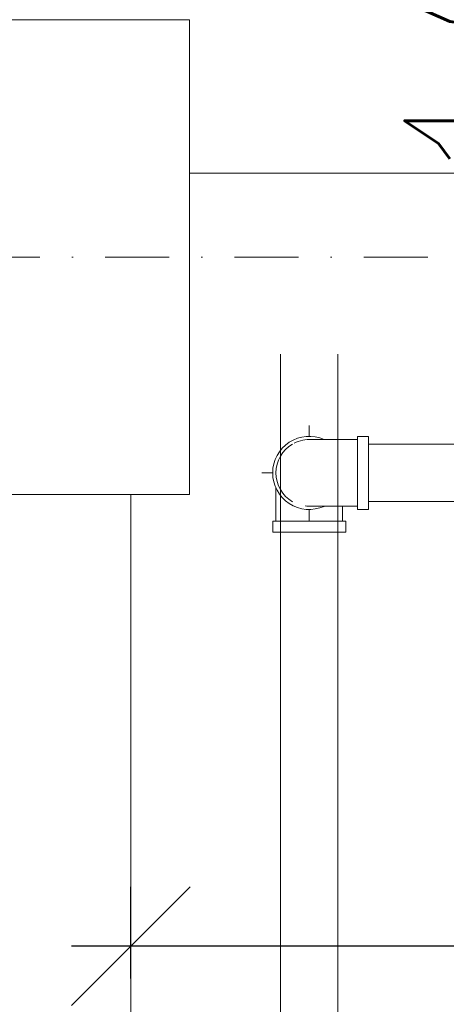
# Model space of a CAD drawing. Header units: millimetres. Extents: x -303 to 588072, y -379 to 357555.
# Tile 37 of 88: x 562745 to 562781, y 340480 to 340563. Entities that reach past the tile are written whole.
import ezdxf

# ---------------------------------------------------------------- set-up
doc = ezdxf.new("R2010")
doc.units = ezdxf.units.MM
doc.header["$LTSCALE"] = 0.15
doc.header["$MEASUREMENT"] = 0
doc.header["$PDSIZE"] = -5
doc.linetypes.add('Kropki i Kreski', pattern=[72, 36, -18, 0, -18])
for name, color, linetype in [('2_słupy.ISTN', 7, 'Continuous'), ('2_ściany wewnętrzne.ISTN', 7, 'Continuous'), ('3_pompownia.K_IR', 7, 'Continuous'), ('4_osie.ISTN', 7, 'Continuous'), ('RFD_3', 4, 'Continuous'), ('RFD_5', 8, 'Continuous'), ('RFD_5 @ 10', 8, 'Continuous')]:
    doc.layers.add(name, color=color, linetype=linetype)
doc.styles.get("Standard").update_dxf_attribs({"font": 'simplex.shx', "width": 0.75})
doc.dimstyles.new('opis 1.1', dxfattribs={"dimscale": 0, "dimtxt": 2, "dimasz": 1, "dimexe": 0.5, "dimexo": 1, "dimgap": 0, "dimtad": 0, "dimdec": 1, "dimrnd": 0.5, "dimdsep": 46, "dimtxsty": 'Standard', "dimblk1": 'OBLIQUE', "dimblk2": 'OBLIQUE', "dimsah": 1, "dimcen": 1, "dimdle": 0.5, "dimclrd": 256, "dimclre": 256, "dimclrt": 4, "dimadec": 0, "dimazin": 2, "dimtm": 1e-09, "dimtfac": 0.75, "dimtdec": 1, "dimtmove": 0, "dimatfit": 3, "dimfxl": 0, "dimtvp": 0.75, "dimtolj": 1, "dimtzin": 0, "dimlwd": -1, "dimlwe": -1, "dimarcsym": 0})

# ---------------------------------------------------------------- blocks, each defined once
blk = doc.blocks.new('rfrefrffff')
at = {"layer": '2_słupy.ISTN', "color": 252, "linetype": 'Continuous', "lineweight": 0, "flags": 128}
blk.add_lwpolyline([(562754.697, 339962.882), (562754.697, 340522.882)], dxfattribs=at)
at = {"layer": '2_ściany wewnętrzne.ISTN', "color": 252, "linetype": 'Continuous', "lineweight": 0, "flags": 128}
blk.add_lwpolyline([(562719.634, 340522.882), (562759.634, 340522.882), (562759.634, 340562.882), (562719.634, 340562.882)], close=True, dxfattribs=at)
blk.add_lwpolyline([(562759.634, 340549.936), (563208.634, 340549.936)], dxfattribs=at)
at = {"layer": '3_pompownia.K_IR', "color": 254, "linetype": 'Continuous', "lineweight": 15}
for p, q in [((562767.317, 340534.692), (562767.317, 340448.697)), ((562772.143, 340349.965), (562772.143, 340534.692)), ((562769.73, 340527.772), (562769.73, 340528.692)), ((562774.73, 340527.772), (562773.8, 340527.772)), ((562773.8, 340527.772), (562773.8, 340524.692)), ((562774.73, 340524.692), (562774.73, 340527.772)), ((562868.687, 340527.113), (562774.73, 340527.113)), ((562765.73, 340524.692), (562766.65, 340524.692)), ((562773.8, 340524.692), (562773.8, 340521.612)), ((562774.73, 340521.612), (562774.73, 340524.692)), ((562774.73, 340522.271), (562868.687, 340522.271)), ((562769.73, 340520.692), (562769.73, 340521.612)), ((562773.8, 340521.612), (562774.73, 340521.612)), ((562766.65, 340520.622), (562766.65, 340519.692)), ((562769.73, 340520.622), (562766.65, 340520.622)), ((562772.81, 340520.622), (562769.73, 340520.622)), ((562772.81, 340519.692), (562772.81, 340520.622)), ((562766.65, 340519.692), (562769.73, 340519.692)), ((562769.73, 340519.692), (562772.81, 340519.692))]:
    blk.add_line(p, q, dxfattribs=at)
at = {"layer": '3_pompownia.K_IR', "color": 254, "linetype": 'Continuous', "lineweight": 15, "flags": 128}
for points in [[(562773.8, 340527.501), (562773.637, 340527.501), (562773.474, 340527.501), (562773.312, 340527.501), (562773.151, 340527.501), (562772.991, 340527.501), (562772.832, 340527.501), (562772.675, 340527.501), (562772.519, 340527.501), (562772.366, 340527.501), (562772.215, 340527.501), (562772.066, 340527.501), (562771.92, 340527.501), (562771.777, 340527.501), (562771.638, 340527.501), (562771.502, 340527.501), (562771.369, 340527.501), (562771.24, 340527.501), (562771.116, 340527.501), (562770.996, 340527.501), (562770.88, 340527.501), (562770.769, 340527.501), (562770.663, 340527.501), (562770.562, 340527.501), (562770.465, 340527.501), (562770.375, 340527.501), (562770.29, 340527.501), (562770.21, 340527.501), (562770.136, 340527.501), (562770.068, 340527.501), (562770.006, 340527.501), (562769.95, 340527.501), (562769.9, 340527.501), (562769.857, 340527.501), (562769.82, 340527.501), (562769.789, 340527.501), (562769.764, 340527.501), (562769.746, 340527.501), (562769.735, 340527.501), (562769.73, 340527.501)], [(562766.921, 340520.622), (562766.921, 340520.784), (562766.921, 340520.947), (562766.921, 340521.109), (562766.921, 340521.27), (562766.921, 340521.43), (562766.921, 340521.589), (562766.921, 340521.746), (562766.921, 340521.902), (562766.921, 340522.055), (562766.921, 340522.206), (562766.921, 340522.355), (562766.921, 340522.501), (562766.921, 340522.644), (562766.921, 340522.783), (562766.921, 340522.92), (562766.921, 340523.052), (562766.921, 340523.181), (562766.921, 340523.305), (562766.921, 340523.425), (562766.921, 340523.493)], [(562769.73, 340521.883), (562769.733, 340521.883), (562769.743, 340521.883), (562769.759, 340521.883), (562769.782, 340521.883), (562769.811, 340521.883), (562769.846, 340521.883), (562769.888, 340521.883), (562769.936, 340521.883), (562769.991, 340521.883), (562770.051, 340521.883), (562770.117, 340521.883), (562770.19, 340521.883), (562770.268, 340521.883), (562770.351, 340521.883), (562770.44, 340521.883), (562770.535, 340521.883), (562770.635, 340521.883), (562770.74, 340521.883), (562770.85, 340521.883), (562770.964, 340521.883), (562771.083, 340521.883), (562771.206, 340521.883), (562771.334, 340521.883), (562771.465, 340521.883), (562771.601, 340521.883), (562771.739, 340521.883), (562771.881, 340521.883), (562772.026, 340521.883), (562772.174, 340521.883), (562772.325, 340521.883), (562772.478, 340521.883), (562772.633, 340521.883), (562772.79, 340521.883), (562772.948, 340521.883), (562773.108, 340521.883), (562773.269, 340521.883), (562773.431, 340521.883), (562773.593, 340521.883), (562773.756, 340521.883), (562773.8, 340521.883)], [(562772.539, 340521.894), (562772.539, 340521.788), (562772.539, 340521.632), (562772.539, 340521.473), (562772.539, 340521.313), (562772.539, 340521.152), (562772.539, 340520.991), (562772.539, 340520.828), (562772.539, 340520.665), (562772.539, 340520.622)]]:
    blk.add_lwpolyline(points, dxfattribs=at)
at = {"layer": '3_pompownia.K_IR', "color": 254, "linetype": 'Continuous', "lineweight": 15}
for radius, start, end in [(3.08, 66.18003, 180), (2.809, 120, 180), (2.809, 85.73359, 117.00016), (3.08, 180, 293.81997), (2.809, 180, 240), (2.809, 263.05524, 274.26641)]:
    blk.add_arc((562769.73, 340524.692), radius, start, end, dxfattribs=at)
at = {"layer": '4_osie.ISTN', "color": 252, "linetype": 'Kropki i Kreski', "lineweight": 0}
blk.add_line((564414.735, 340542.882), (562540.382, 340542.882), dxfattribs=at)
blk = doc.blocks.new('_Oblique')
at = {"color": 0, "linetype": 'ByBlock', "lineweight": -2}
blk.add_line((-0.5, -0.5), (0.5, 0.5), dxfattribs=at)
blk = doc.blocks.new('*D1764')
at = {"layer": 'Defpoints', "color": 0, "lineweight": 80}
for p in [(562817.769, 340549.936), (562991.029, 340549.936), (562987.431, 340539.936)]:
    blk.add_point(p, dxfattribs=at)
at = {"layer": 'RFD_5'}
for p, q in [((562802.769, 340570.864), (562802.769, 340549.436)), ((562817.769, 340534.936), (562817.769, 340554.936)), ((562802.769, 340549.436), (562817.769, 340544.936)), ((562837.769, 340549.936), (562812.769, 340549.936)), ((562837.769, 340539.936), (562812.769, 340539.936))]:
    blk.add_line(p, q, dxfattribs=at)
at = {"layer": 'RFD_5', "xscale": 10, "yscale": 10, "zscale": 10}
for p, rotation in [((562817.769, 340549.936), 90), ((562817.769, 340539.936), 270)]:
    blk.add_blockref('_Oblique', p, dxfattribs=dict(at, rotation=rotation))
at = {"layer": 'RFD_5', "color": 4, "insert": (562787.769, 340560.15), "char_height": 20, "attachment_point": 5, "rotation": 90}
blk.add_mtext('\\A1;10', dxfattribs=at)
blk = doc.blocks.new('*D1785')
at = {"layer": 'Defpoints', "color": 0, "lineweight": 80}
for p in [(562754.697, 340484.826), (562963.634, 340480.614), (562754.697, 340472.077)]:
    blk.add_point(p, dxfattribs=at)
at = {"layer": 'RFD_5'}
for p, q in [((562754.697, 340482.077), (562754.697, 340489.826)), ((562963.634, 340484.826), (562963.634, 340489.826)), ((562968.634, 340484.826), (562749.697, 340484.826))]:
    blk.add_line(p, q, dxfattribs=at)
at = {"layer": 'RFD_5', "xscale": 10, "yscale": 10, "zscale": 10, "rotation": 180}
blk.add_blockref('_Oblique', (562754.697, 340484.826), dxfattribs=at)
at = {"layer": 'RFD_5', "xscale": 10, "yscale": 10, "zscale": 10}
blk.add_blockref('_Oblique', (562963.634, 340484.826), dxfattribs=at)
at = {"layer": 'RFD_5', "color": 4, "insert": (562909.947, 340497.826), "char_height": 20, "attachment_point": 5}
blk.add_mtext('\\A1;209', dxfattribs=at)

msp = doc.modelspace()

# ---------------------------------------------------------------- block references
at = {"layer": 'RFD_3', "color": 3}
msp.add_blockref('rfrefrffff', (0, 0), dxfattribs=at)

# ---------------------------------------------------------------- dimensions: what is measured, and where the dimension line sits
at = {"layer": 'RFD_5 @ 10'}
dim = msp.add_linear_dim(base=(562817.769, 340549.936), p1=(562987.431, 340539.936), p2=(562991.029, 340549.936), angle=90, dimstyle='opis 1.1', override={"dimscale": 0, "dimblk1": 'Oblique', "dimblk2": 'Oblique', "dimtmove": 1}, dxfattribs=at)
dim.commit()
dim.dimension.update_dxf_attribs({"geometry": '*D1764', "text_midpoint": (562787.769, 340549.436)})
dim = msp.add_linear_dim(base=(562754.697, 340484.826), p1=(562963.634, 340480.614), p2=(562754.697, 340472.077), dimstyle='opis 1.1', override={"dimscale": 0, "dimblk1": 'Oblique', "dimblk2": 'Oblique', "dimtmove": 1}, dxfattribs=at)
dim.commit()
dim.dimension.update_dxf_attribs({"geometry": '*D1785', "text_midpoint": (562909.947, 340482.826), "dimtype": 160})

doc.saveas('drawing.dxf')
